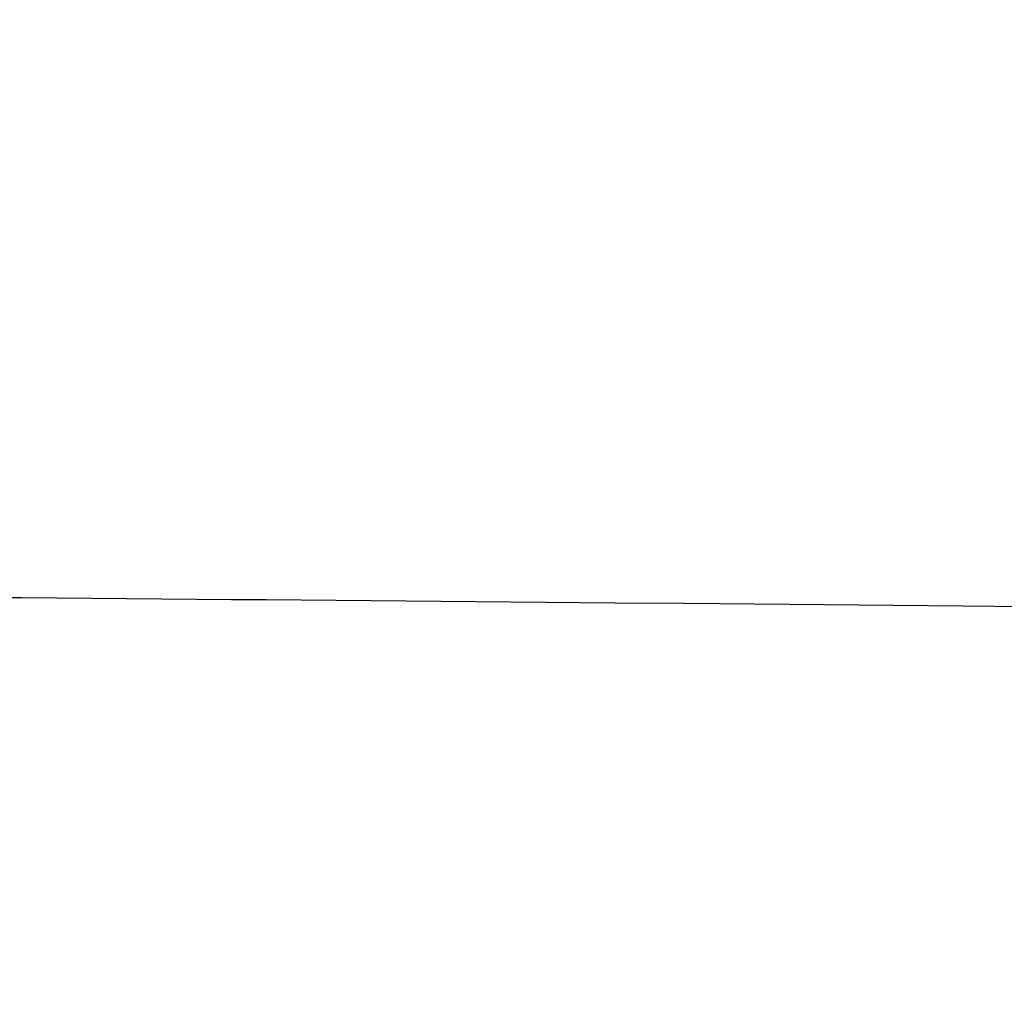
# Model space of a CAD drawing. Header units: millimetres. Extents: x -203 to 203, y 78 to 485.
# Tile 237 of 256: x 0.243 to 0.372, y 201.372 to 201.501. Entities that reach past the tile are written whole.
import ezdxf

# ---------------------------------------------------------------- set-up
doc = ezdxf.new("R2010")
doc.units = ezdxf.units.MM
doc.layers.add('Layer 01', color=18, linetype='Continuous', true_color=0x000000)

# ---------------------------------------------------------------- blocks, each defined once
blk = doc.blocks.new('10CP311BZ')
at = {"layer": 'Layer 01', "extrusion": (1.690585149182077e-14, -1, 4.631737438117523e-14)}
blk.add_open_spline([(-4.897943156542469, 12.00000000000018, 1.193530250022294), (-4.970147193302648, 12, 0.804749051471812), (-4.996238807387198, 12.00000000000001, 0.410242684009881), (-4.9679039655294, 12.00000000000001, -0.1743757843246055), (-4.946842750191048, 12, -0.3687589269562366), (-4.880705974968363, 12, -0.7565128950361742), (-4.835463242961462, 12.00000000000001, -0.9497872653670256), (-4.667284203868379, 12, -1.512509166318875), (-4.511651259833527, 12.00000000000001, -1.870449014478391), (-4.111117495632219, 12.00000000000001, -2.551026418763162), (-3.872288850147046, 12.00000000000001, -2.862611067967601), (-3.46188979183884, 12.00000000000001, -3.282566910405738), (-3.315211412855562, 12, -3.415790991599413), (-3.007185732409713, 12, -3.66129304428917), (-2.686333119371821, 11.99999999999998, -3.8851257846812), (-2.340540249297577, 11.99999999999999, -4.066825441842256), (-1.982028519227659, 12, -4.227038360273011), (-1.795723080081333, 12, -4.296442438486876), (-1.419845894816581, 12, -4.409822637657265), (-1.229184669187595, 12.00000000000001, -4.454382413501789), (-0.8424356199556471, 12.00000000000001, -4.519324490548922), (-0.6451276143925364, 12, -4.539719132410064), (-0.0547867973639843, 12, -4.562814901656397), (0.3352540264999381, 12.00000000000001, -4.529017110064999), (0.7214720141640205, 12, -4.441787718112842)], degree=3, knots=[0, 0, 0, 0, 1.179138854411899, 1.179138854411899, 1.768708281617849, 1.768708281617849, 2.3582777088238, 2.3582777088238, 3.537416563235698, 3.537416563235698, 4.716555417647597, 4.716555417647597, 5.306124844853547, 5.306124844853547, 5.895694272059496, 6.485263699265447, 6.485263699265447, 7.074833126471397, 7.074833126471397, 7.664402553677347, 7.664402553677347, 8.253971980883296, 8.253971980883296, 9.433110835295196, 9.433110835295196, 9.433110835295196, 9.433110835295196], dxfattribs=at)
at = {"layer": 'Layer 01'}
blk.add_rational_spline([(-1.7843140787e-06, 11.52494583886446, 4.499999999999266), (1.863961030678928, 11.58749999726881, 4.499999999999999), (3.181980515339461, 11.64999999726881, 3.181980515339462), (4.499999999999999, 11.71249999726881, 1.86396103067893), (4.499999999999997, 11.77499999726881), (4.499999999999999, 11.83749999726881, -1.863961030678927), (3.181980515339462, 11.89999999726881, -3.181980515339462), (2.155022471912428, 11.94869797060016, -4.208938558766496), (0.7214720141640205, 12, -4.441787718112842)], [1, 0.9238795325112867, 1, 0.9238795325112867, 1, 0.9238795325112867, 1, 0.939675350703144, 0.9749639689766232], degree=2, knots=[-14.09645303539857, -14.09645303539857, -14.09645303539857, -10.36643229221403, -10.36643229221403, -6.636415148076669, -6.636415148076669, -2.906398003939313, -2.906398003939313, 0, 0, 0], dxfattribs=at)
blk.add_open_spline([(2.117210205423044, 11.06816297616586, 9.262208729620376), (1.840548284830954, 10.78532026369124, 9.32101503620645), (1.563886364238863, 10.50247755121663, 9.379821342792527)], degree=2, dxfattribs=at)
blk = doc.blocks.new('CT311ABINT')
at = {"layer": 'Layer 01', "extrusion": (-0.1637859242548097, -0.984092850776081, 0.06881447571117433), "rotation": 0.6561814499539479}
blk.add_blockref('10CP311BZ', (-41.93200462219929, 85.8147011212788, -246.623976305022), dxfattribs=at)

msp = doc.modelspace()

# ---------------------------------------------------------------- block references
at = {"layer": 'Layer 01', "extrusion": (0, -1, 0)}
msp.add_blockref('CT311ABINT', (0, -17.71698113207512, -281.7169811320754), dxfattribs=at)

doc.saveas('drawing.dxf')
